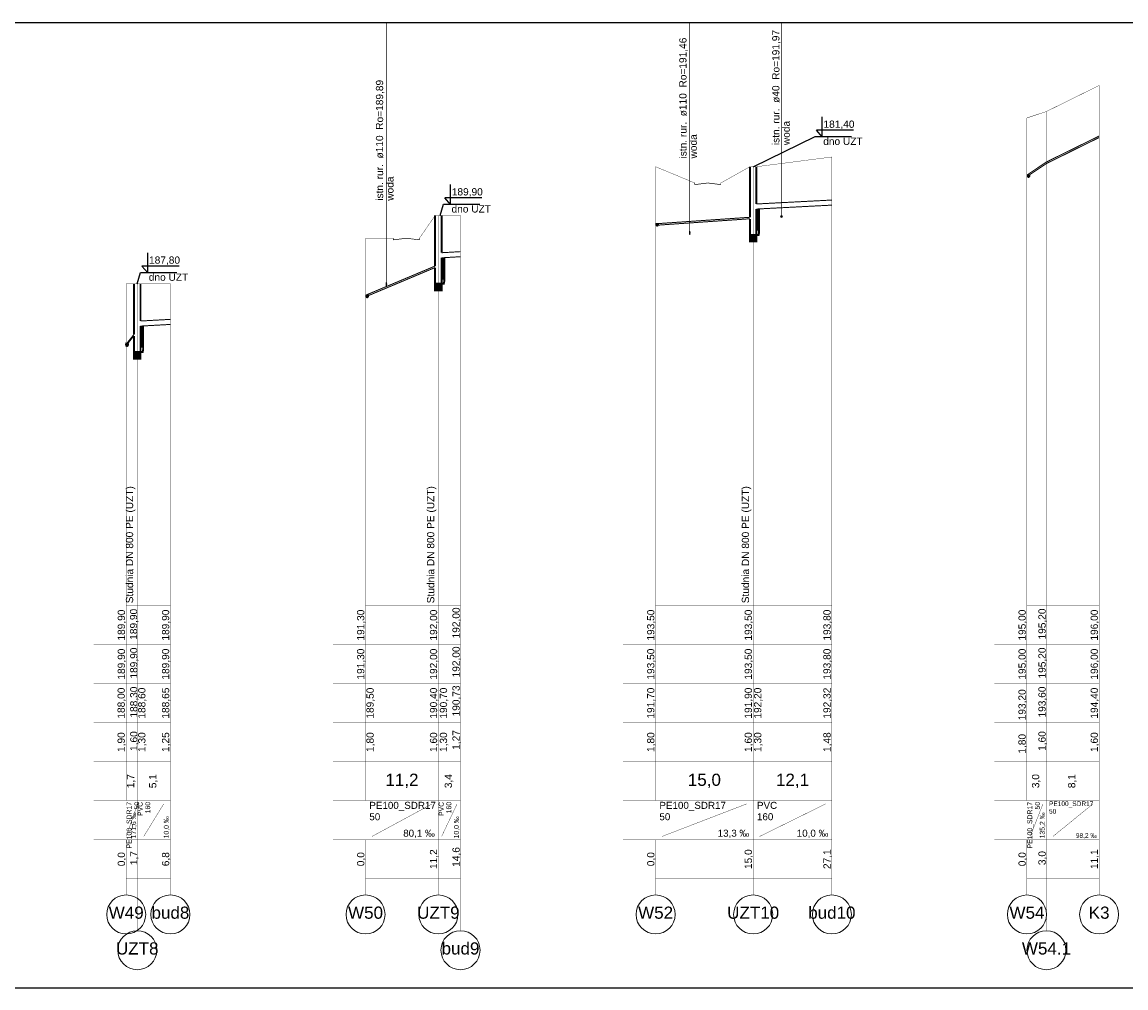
# Model space of a CAD drawing. Header units: inches. Extents: x -156 to 1086, y -12 to 33.
# Tile 22 of 30: x 569 to 603, y -12 to 18. Entities that reach past the tile are written whole.
import ezdxf
from ezdxf.lldxf.tags import DXFTag

# ---------------------------------------------------------------- set-up
doc = ezdxf.new("R2010")
doc.units = ezdxf.units.IN
doc.header["$MEASUREMENT"] = 0
for name, color, linetype, true_color in [('IS_Kolizje', 7, 'SOLID', 0x000000), ('IS_Kolizje_-_opisy', 7, 'SOLID', 0x000000), ('IS_Sieci_na_profilu', 7, 'SOLID', 0x000000), ('IS_Tabelka_profilu', 7, 'SOLID', 0x000000), ('IS_Tabelka_profilu_-_opisy', 7, 'SOLID', 0x000000), ('IS_Teren_proj', 7, 'SOLID', 0x000000)]:
    doc.layers.add(name, color=color, linetype=linetype, true_color=true_color)
tags = doc.linetypes.add('DOT', pattern=[5, 0, -5]).pattern_tags.tags
tags[6:7] = [DXFTag(74, 4), DXFTag(75, 0), DXFTag(340, '0'), DXFTag(46, 0.0), DXFTag(50, 0.0), DXFTag(44, 0.0), DXFTag(45, 0.0)]
tags[4:5] = [DXFTag(74, 4), DXFTag(75, 0), DXFTag(340, '0'), DXFTag(46, 0.0), DXFTag(50, 0.0), DXFTag(44, 0.0), DXFTag(45, 0.0)]
tags = doc.linetypes.add('SOLID', pattern=[10, 10, 0]).pattern_tags.tags
tags[6:7] = [DXFTag(74, 4), DXFTag(75, 0), DXFTag(340, '0'), DXFTag(46, 0.0), DXFTag(50, 0.0), DXFTag(44, 0.0), DXFTag(45, 0.0)]
tags[4:5] = [DXFTag(74, 4), DXFTag(75, 0), DXFTag(340, '0'), DXFTag(46, 0.0), DXFTag(50, 0.0), DXFTag(44, 0.0), DXFTag(45, 0.0)]
pattern_1 = [(37.5, (0, 0), (-0.0006299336, 0.0192682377), [0, -0.0152, 0, -0.017, 0, -0.01625]), (7.5, (0, 0), (0.017697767, 0.0282214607), [0, -0.0082, 0, -0.0137, 0, -0.00525]), (-32.5, (-0.0123, 0), (0.0311414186, 5.659054e-05), [0, -0.005, 0, -0.018, 0, -0.0235]), (-42.5, (-0.0123, 0), (0.030061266, 0.0087767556), [0, -0.0025, 0, -0.0118, 0, -0.0135])]

msp = doc.modelspace()

# ---------------------------------------------------------------- hatches: boundary and pattern name
at = {"layer": 'IS_Kolizje', "ltscale": 0.01}
h = msp.add_hatch(color=256, dxfattribs=at)
edge = h.paths.add_edge_path()
edge.add_ellipse((592.683, 11.967), major_axis=(0.03, 0), ratio=1, start_angle=0, end_angle=360)
h = msp.add_hatch(color=256, dxfattribs=at)
edge = h.paths.add_edge_path()
edge.add_ellipse((589.863, 11.464), major_axis=(0, 0.055), ratio=0.2, start_angle=0, end_angle=360)
h = msp.add_hatch(color=256, dxfattribs=at)
edge = h.paths.add_edge_path()
edge.add_ellipse((580.535, 9.887), major_axis=(0, 0.055), ratio=0.2, start_angle=0, end_angle=360)
at = {"layer": 'IS_Sieci_na_profilu', "ltscale": 0.01}
for points in [[(591.714, 11.4), (591.814, 11.4), (591.914, 11.4), (591.914, 11.2), (591.814, 11.2), (591.714, 11.2)], [(582.034, 9.9), (582.134, 9.9), (582.234, 9.9), (582.234, 9.7), (582.134, 9.7), (582.034, 9.7)], [(572.774, 7.8), (572.874, 7.8), (572.974, 7.8), (572.974, 7.6), (572.874, 7.6), (572.774, 7.6)]]:
    msp.add_hatch(color=256, dxfattribs=at).paths.add_polyline_path(points)
h = msp.add_hatch(dxfattribs=at)
h.set_pattern_fill('AR-SAND', color=256, scale=0.01, style=0)
h.set_pattern_definition(pattern_1)
h.paths.add_polyline_path([(578.7, 8.1), (578.8, 8.1), (578.9, 8.1), (578.8, 8.1)])
h = msp.add_hatch(dxfattribs=at)
h.set_pattern_fill('AR-SAND', color=256, scale=0.01, style=0)
h.set_pattern_definition(pattern_1)
h.paths.add_polyline_path([(591.8, 6.2), (591.9, 6.2), (592, 6.2), (591.9, 6.2)])

# ---------------------------------------------------------------- linework, layer by layer
for p, q in [((441.618, 17.94), (676.823, 17.94)), ((441.618, -11.76), (676.823, -11.76))]:
    msp.add_line(p, q)
for points in [[(593.936, 14.416), (593.936, 15.032)], [(594.898, 14.62), (593.758, 14.62)], [(593.936, 14.416), (593.758, 14.62)], [(591.814, 13.5), (593.716, 14.425), (594.835, 14.425)], [(582.506, 12.335), (582.506, 12.952)], [(582.184, 12), (582.287, 12.344), (583.405, 12.344)], [(583.469, 12.539), (582.328, 12.539)], [(582.506, 12.335), (582.328, 12.539)], [(573.196, 10.235), (573.196, 10.852)], [(572.874, 9.9), (572.977, 10.244), (574.095, 10.244)], [(574.159, 10.439), (573.018, 10.439)], [(573.196, 10.235), (573.018, 10.439)]]:
    msp.add_lwpolyline(points)
at = {"layer": 'IS_Kolizje', "lineweight": 20, "ltscale": 0.01}
for centre, major_axis, ratio in [((592.683, 11.967), (0.03, 0), 1), ((589.863, 11.464), (0, 0.055), 0.2), ((580.535, 9.887), (0, 0.055), 0.2)]:
    msp.add_ellipse(centre, major_axis=major_axis, ratio=ratio, dxfattribs=at)
at = {"layer": 'IS_Kolizje_-_opisy', "ltscale": 0.01, "const_width": 0.02}
for points in [[(580.535, 17.94), (580.535, 9.942)], [(589.863, 17.94), (589.863, 11.519)], [(592.683, 17.94), (592.683, 11.997)], [(590.02, 13), (590.02, 12.95)], [(590.02, 12.95), (590.42, 13)], [(590.42, 13), (590.82, 12.95)], [(590.82, 12.95), (590.82, 13)], [(580.751, 11.3), (580.751, 11.25)], [(580.751, 11.25), (581.151, 11.3)], [(581.151, 11.3), (581.551, 11.25)], [(581.551, 11.25), (581.551, 11.3)]]:
    msp.add_lwpolyline(points, dxfattribs=at)
at = {"layer": 'IS_Sieci_na_profilu', "ltscale": 0.01}
for points, const_width in [([(600.834, 13.646), (602.454, 14.445)], 0.03), ([(600.834, 13.598), (602.454, 14.399)], 0.03), ([(600.234, 13.245), (600.834, 13.646)], 0.03), ([(600.234, 13.198), (600.834, 13.598)], 0.03), ([(591.714, 11.947), (591.714, 13.5)], 0.06), ([(591.914, 12.352), (591.914, 13.5)], 0.06), ([(591.996, 12.204), (591.996, 11.48), (591.98, 11.4), (591.914, 11.4)], 0.06), ([(591.964, 12.203), (591.964, 11.64), (591.948, 11.56), (591.914, 11.56)], 0.06), ([(591.914, 11.4), (591.914, 12.2)], 0.06), ([(591.914, 12.354), (594.234, 12.475)], 0.03), ([(591.914, 12.198), (594.234, 12.319)], 0.03), ([(582.034, 10.447), (582.034, 12)], 0.06), ([(582.234, 10.852), (582.234, 12)], 0.06), ([(588.814, 11.745), (591.714, 11.945)], 0.03), ([(588.814, 11.698), (591.714, 11.899)], 0.03), ([(591.714, 11.4), (591.714, 11.897)], 0.06), ([(591.714, 11.4), (591.814, 11.4), (591.814, 11.4), (591.914, 11.4), (591.914, 11.4), (591.814, 11.4), (591.814, 11.4), (591.714, 11.4)], 0.06), ([(591.714, 11.4), (591.814, 11.4), (591.814, 11.4), (591.914, 11.4), (591.914, 11.2), (591.814, 11.2), (591.814, 11.2), (591.714, 11.2), (591.714, 11.4)], 0.06), ([(582.234, 10.854), (582.814, 10.888)], 0.03), ([(582.316, 10.705), (582.316, 9.98), (582.3, 9.9), (582.234, 9.9)], 0.06), ([(582.284, 10.703), (582.284, 10.14), (582.268, 10.06), (582.234, 10.06)], 0.06), ([(582.234, 9.9), (582.234, 10.7)], 0.06), ([(582.234, 10.698), (582.814, 10.732)], 0.03), ([(579.894, 9.546), (582.034, 10.445)], 0.03), ([(579.894, 9.498), (582.034, 10.399)], 0.03), ([(582.034, 9.9), (582.034, 10.397)], 0.06), ([(572.774, 8.347), (572.774, 9.9)], 0.06), ([(572.974, 8.752), (572.974, 9.9)], 0.06), ([(582.034, 9.9), (582.134, 9.9), (582.134, 9.9), (582.234, 9.9), (582.234, 9.9), (582.134, 9.9), (582.134, 9.9), (582.034, 9.9)], 0.06), ([(582.034, 9.9), (582.134, 9.9), (582.134, 9.9), (582.234, 9.9), (582.234, 9.7), (582.134, 9.7), (582.134, 9.7), (582.034, 9.7), (582.034, 9.9)], 0.06), ([(573.056, 8.605), (573.056, 7.88), (573.04, 7.8), (572.974, 7.8)], 0.06), ([(573.024, 8.603), (573.024, 8.04), (573.008, 7.96), (572.974, 7.96)], 0.06), ([(572.974, 7.8), (572.974, 8.6)], 0.06), ([(572.974, 8.754), (573.894, 8.805)], 0.03), ([(572.974, 8.598), (573.894, 8.649)], 0.03), ([(572.534, 8.046), (572.774, 8.346)], 0.03), ([(572.534, 7.999), (572.774, 8.299)], 0.03), ([(572.774, 7.8), (572.774, 8.297)], 0.06), ([(572.774, 7.8), (572.874, 7.8), (572.874, 7.8), (572.974, 7.8), (572.974, 7.8), (572.874, 7.8), (572.874, 7.8), (572.774, 7.8)], 0.06), ([(572.774, 7.8), (572.874, 7.8), (572.874, 7.8), (572.974, 7.8), (572.974, 7.6), (572.874, 7.6), (572.874, 7.6), (572.774, 7.6), (572.774, 7.8)], 0.06)]:
    msp.add_lwpolyline(points, dxfattribs=dict(at, const_width=const_width))
at = {"layer": 'IS_Sieci_na_profilu', "linetype": 'DOT', "lineweight": 60, "ltscale": 0.01}
for centre, ratio in [((600.284, 13.231), 0.001131), ((588.864, 11.731), 0.008187), ((579.944, 9.532), 0.000317), ((572.562, 8.032), 0.166503)]:
    msp.add_ellipse(centre, major_axis=(0, 0.0315), ratio=ratio, dxfattribs=at)
at = {"layer": 'IS_Tabelka_profilu', "ltscale": 0.01, "const_width": 0.01}
for points in [[(602.454, 16), (602.454, 0)], [(600.234, 15), (600.234, 0)], [(600.234, 0), (600.234, 15)], [(600.834, 15.2), (600.834, 0)], [(600.834, 0), (600.834, 15.2)], [(594.234, 13.8), (594.234, 0)], [(588.814, 13.5), (588.814, 0)], [(588.814, 0), (588.814, 13.5)], [(591.814, 13.5), (591.814, 0)], [(591.814, 0), (591.814, 13.5)], [(582.134, 12), (582.134, 0)], [(582.134, 0), (582.134, 12)], [(582.814, 12), (582.814, 0)], [(579.894, 11.3), (579.894, 0)], [(579.894, 0), (579.894, 11.3)], [(572.534, 9.9), (572.534, 0)], [(572.534, 0), (572.534, 9.9)], [(572.874, 9.9), (572.874, 0)], [(572.874, 0), (572.874, 9.9)], [(573.894, 9.9), (573.894, 0)], [(572.534, 0), (572.534, 1.2)], [(572.874, 0), (572.874, 1.2)], [(573.894, 0), (573.894, 1.2)], [(579.894, 0), (579.894, 1.2)], [(582.134, 0), (582.134, 1.2)], [(582.814, 0), (582.814, 1.2)], [(588.814, 0), (588.814, 1.2)], [(591.814, 0), (591.814, 1.2)], [(594.234, 0), (594.234, 1.2)], [(600.234, 0), (600.234, 1.2)], [(600.834, 0), (600.834, 1.2)], [(602.454, 0), (602.454, 1.2)], [(572.874, -6), (572.534, -6), (572.534, 0), (572.874, 0), (572.874, -6)], [(573.894, -6), (572.874, -6), (572.874, 0), (573.894, 0), (573.894, -6)], [(582.134, -6), (579.894, -6), (579.894, 0), (582.134, 0), (582.134, -6)], [(582.814, -6), (582.134, -6), (582.134, 0), (582.814, 0), (582.814, -6)], [(591.814, -6), (588.814, -6), (588.814, 0), (591.814, 0), (591.814, -6)], [(594.234, -6), (591.814, -6), (591.814, 0), (594.234, 0), (594.234, -6)], [(600.834, -6), (600.234, -6), (600.234, 0), (600.834, 0), (600.834, -6)], [(602.454, -6), (600.834, -6), (600.834, 0), (602.454, 0), (602.454, -6)], [(571.534, -1.2), (572.534, -1.2)], [(572.534, -1.2), (572.874, -1.2)], [(572.874, -1.2), (573.894, -1.2)], [(578.894, -1.2), (579.894, -1.2)], [(579.894, -1.2), (582.134, -1.2)], [(582.134, -1.2), (582.814, -1.2)], [(587.814, -1.2), (588.814, -1.2)], [(588.814, -1.2), (591.814, -1.2)], [(591.814, -1.2), (594.234, -1.2)], [(599.234, -1.2), (600.234, -1.2)], [(600.234, -1.2), (600.834, -1.2)], [(600.834, -1.2), (602.454, -1.2)], [(571.534, -2.4), (572.534, -2.4)], [(572.534, -2.4), (572.874, -2.4)], [(572.874, -2.4), (573.894, -2.4)], [(578.894, -2.4), (579.894, -2.4)], [(579.894, -2.4), (582.134, -2.4)], [(582.134, -2.4), (582.814, -2.4)], [(587.814, -2.4), (588.814, -2.4)], [(588.814, -2.4), (591.814, -2.4)], [(591.814, -2.4), (594.234, -2.4)], [(599.234, -2.4), (600.234, -2.4)], [(600.234, -2.4), (600.834, -2.4)], [(600.834, -2.4), (602.454, -2.4)], [(571.534, -3.6), (572.534, -3.6)], [(572.534, -3.6), (572.874, -3.6)], [(572.874, -3.6), (573.894, -3.6)], [(578.894, -3.6), (579.894, -3.6)], [(579.894, -3.6), (582.134, -3.6)], [(582.134, -3.6), (582.814, -3.6)], [(587.814, -3.6), (588.814, -3.6)], [(588.814, -3.6), (591.814, -3.6)], [(591.814, -3.6), (594.234, -3.6)], [(599.234, -3.6), (600.234, -3.6)], [(600.234, -3.6), (600.834, -3.6)], [(600.834, -3.6), (602.454, -3.6)], [(571.534, -4.8), (572.534, -4.8)], [(572.534, -4.8), (572.874, -4.8)], [(572.874, -4.8), (573.894, -4.8)], [(578.894, -4.8), (579.894, -4.8)], [(579.894, -4.8), (582.134, -4.8)], [(582.134, -4.8), (582.814, -4.8)], [(587.814, -4.8), (588.814, -4.8)], [(588.814, -4.8), (591.814, -4.8)], [(591.814, -4.8), (594.234, -4.8)], [(599.234, -4.8), (600.234, -4.8)], [(600.234, -4.8), (600.834, -4.8)], [(600.834, -4.8), (602.454, -4.8)], [(571.534, -6), (572.534, -6)], [(572.534, -6), (572.874, -6)], [(572.874, -7.2), (572.874, -6)], [(572.874, -6), (573.894, -6)], [(573.894, -7.2), (573.894, -6)], [(578.894, -6), (579.894, -6)], [(579.894, -6), (582.134, -6)], [(582.134, -7.2), (582.134, -6)], [(582.134, -6), (582.814, -6)], [(582.814, -7.2), (582.814, -6)], [(587.814, -6), (588.814, -6)], [(588.814, -6), (591.814, -6)], [(591.814, -7.2), (591.814, -6)], [(591.814, -6), (594.234, -6)], [(594.234, -7.2), (594.234, -6)], [(599.234, -6), (600.234, -6)], [(600.234, -6), (600.834, -6)], [(600.834, -7.2), (600.834, -6)], [(600.834, -6), (602.454, -6)], [(602.454, -7.2), (602.454, -6)], [(571.534, -7.2), (572.534, -7.2)], [(572.874, -8.4), (572.534, -8.4), (572.534, -7.2), (572.874, -7.2), (572.874, -8.4)], [(572.534, -7.2), (572.874, -7.2)], [(573.894, -8.4), (572.874, -8.4), (572.874, -7.2), (573.894, -7.2), (573.894, -8.4)], [(572.874, -7.2), (573.894, -7.2)], [(578.894, -7.2), (579.894, -7.2)], [(582.134, -8.4), (579.894, -8.4), (579.894, -7.2), (582.134, -7.2), (582.134, -8.4)], [(579.894, -7.2), (582.134, -7.2)], [(582.814, -8.4), (582.134, -8.4), (582.134, -7.2), (582.814, -7.2), (582.814, -8.4)], [(582.134, -7.2), (582.814, -7.2)], [(587.814, -7.2), (588.814, -7.2)], [(591.814, -8.4), (588.814, -8.4), (588.814, -7.2), (591.814, -7.2), (591.814, -8.4)], [(588.814, -7.2), (591.814, -7.2)], [(594.234, -8.4), (591.814, -8.4), (591.814, -7.2), (594.234, -7.2), (594.234, -8.4)], [(591.814, -7.2), (594.234, -7.2)], [(599.234, -7.2), (600.234, -7.2)], [(600.834, -8.4), (600.234, -8.4), (600.234, -7.2), (600.834, -7.2), (600.834, -8.4)], [(600.234, -7.2), (600.834, -7.2)], [(602.454, -8.4), (600.834, -8.4), (600.834, -7.2), (602.454, -7.2), (602.454, -8.4)], [(600.834, -7.2), (602.454, -7.2)], [(572.534, -8.4), (572.874, -8.4)], [(572.874, -8.4), (573.894, -8.4)], [(579.894, -8.4), (582.134, -8.4)], [(582.134, -8.4), (582.814, -8.4)], [(588.814, -8.4), (591.814, -8.4)], [(591.814, -8.4), (594.234, -8.4)], [(600.234, -8.4), (600.834, -8.4)], [(600.834, -8.4), (602.454, -8.4)]]:
    msp.add_lwpolyline(points, dxfattribs=at)
at = {"layer": 'IS_Tabelka_profilu_-_opisy', "ltscale": 0.01, "const_width": 0.01}
for points in [[(572.534, -7.1), (572.884, -6.1)], [(573.074, -7.1), (573.687, -6.1)], [(580.094, -7.1), (581.942, -6.1)], [(582.234, -7.1), (582.709, -6.1)], [(589.014, -7.1), (591.612, -6.1)], [(592.014, -7.1), (594.043, -6.1)], [(600.334, -7.1), (600.726, -6.1)], [(601.034, -7.1), (602.263, -6.1)], [(572.534, -8.9), (572.534, -8.4)], [(572.874, -10), (572.874, -8.4)], [(573.894, -8.9), (573.894, -8.4)], [(579.894, -8.9), (579.894, -8.4)], [(582.134, -8.9), (582.134, -8.4)], [(582.814, -10), (582.814, -8.4)], [(588.814, -8.9), (588.814, -8.4)], [(591.814, -8.9), (591.814, -8.4)], [(594.234, -8.9), (594.234, -8.4)], [(600.234, -8.9), (600.234, -8.4)], [(600.834, -10), (600.834, -8.4)], [(602.454, -8.9), (602.454, -8.4)]]:
    msp.add_lwpolyline(points, dxfattribs=at)
at = {"layer": 'IS_Tabelka_profilu_-_opisy', "lineweight": 9, "ltscale": 0.01}
for centre in [(572.534, -9.5), (573.894, -9.5), (579.894, -9.5), (582.134, -9.5), (588.814, -9.5), (591.814, -9.5), (594.234, -9.5), (600.234, -9.5), (602.454, -9.5), (572.874, -10.6), (582.814, -10.6), (600.834, -10.6)]:
    msp.add_ellipse(centre, major_axis=(0.6, 0), ratio=1, dxfattribs=at)
at = {"layer": 'IS_Teren_proj', "ltscale": 0.01, "const_width": 0.01}
for points in [[(600.834, 15.2), (602.454, 16)], [(600.234, 15), (600.834, 15.2)], [(591.914, 13.5), (594.234, 13.8)], [(588.814, 13.5), (590.02, 13)], [(590.82, 13), (591.714, 13.5)], [(591.714, 13.5), (591.814, 13.5)], [(591.814, 13.5), (591.914, 13.5)], [(581.551, 11.3), (582.034, 12)], [(582.034, 12), (582.134, 12)], [(582.134, 12), (582.234, 12)], [(582.234, 12), (582.814, 12)], [(579.894, 11.3), (580.751, 11.3)], [(572.534, 9.9), (572.774, 9.9)], [(572.774, 9.9), (572.874, 9.9)], [(572.874, 9.9), (572.974, 9.9)], [(572.974, 9.9), (573.894, 9.9)]]:
    msp.add_lwpolyline(points, dxfattribs=at)

# ---------------------------------------------------------------- texts
at = {"layer": 'IS_Kolizje_-_opisy', "ltscale": 0.01, "char_height": 0.2232, "attachment_point": 7, "rotation": 90}
for s, insert in [('\\fArial|b0|i0;istn. rur.  ø110  Ro=191,46', (589.806, 13.753)), ('\\fArial|b0|i0;istn. rur.  ø40  Ro=191,97', (592.664, 14.164)), ('\\fArial|b0|i0;istn. rur.  ø110  Ro=189,89', (580.477, 12.454)), ('\\fArial|b0|i0;woda', (592.944, 14.164)), ('\\fArial|b0|i0;woda', (590.086, 13.753)), ('\\fArial|b0|i0;woda', (580.757, 12.454))]:
    msp.add_mtext(s, dxfattribs=dict(at, insert=insert))
at = {"layer": 'IS_Tabelka_profilu_-_opisy', "ltscale": 0.01}
for s, insert, char_height, attachment_point in [('{\\fArial|b0|i0|c238|p34;181,40}', (594.453, 14.656), 0.2232, 8), ('{\\fArial|b0|i0|c238|p34;dno UZT}', (594.575, 14.168), 0.2232, 8), ('{\\fArial|b0|i0|c238|p34;189,90}', (583.023, 12.575), 0.2232, 8), ('{\\fArial|b0|i0|c238|p34;dno UZT}', (583.145, 12.088), 0.2232, 8), ('{\\fArial|b0|i0|c238|p34;187,80}', (573.713, 10.475), 0.2232, 8), ('{\\fArial|b0|i0|c238|p34;dno UZT}', (573.835, 9.988), 0.2232, 8), ('\\fArial|b0|i0;11,2', (581.014, -5.614), 0.3744, 8), ('\\fArial|b0|i0;15,0', (590.314, -5.614), 0.3744, 8), ('\\fArial|b0|i0;12,1', (593.024, -5.614), 0.3744, 8), ('\\fArial|b0|i0;PE100_SDR17', (580.011, -6.036), 0.216, 1), ('\\fArial|b0|i0;PE100_SDR17', (588.931, -6.036), 0.216, 1), ('{\\fArial|b0|i0|c238|p34;PVC}', (591.931, -6.036), 0.216, 1), ('\\fArial|b0|i0;PE100_SDR17', (600.912, -6.022), 0.144, 1), ('{\\fArial|b0|i0|c238|p34;50}', (580.011, -6.386), 0.216, 1), ('{\\fArial|b0|i0|c238|p34;50}', (588.931, -6.386), 0.216, 1), ('{\\fArial|b0|i0|c238|p34;160}', (591.931, -6.386), 0.216, 1), ('{\\fArial|b0|i0|c238|p34;50}', (600.912, -6.255), 0.144, 1), ('\\fArial|b0|i0;80,1 ‰', (582.025, -7.15), 0.216, 9), ('\\fArial|b0|i0;13,3 ‰', (591.695, -7.15), 0.216, 9), ('\\fArial|b0|i0;10,0 ‰', (594.127, -7.15), 0.216, 9), ('\\fArial|b0|i0;98,2 ‰', (602.386, -7.171), 0.144, 9), ('\\fArial|b0|i0;W49', (572.534, -9.258), 0.3744, 2), ('\\fArial|b0|i0;bud8', (573.894, -9.258), 0.3744, 2), ('\\fArial|b0|i0;W50', (579.894, -9.258), 0.3744, 2), ('\\fArial|b0|i0;UZT9', (582.134, -9.258), 0.3744, 2), ('\\fArial|b0|i0;W52', (588.814, -9.258), 0.3744, 2), ('\\fArial|b0|i0;UZT10', (591.814, -9.258), 0.3744, 2), ('\\fArial|b0|i0;bud10', (594.234, -9.258), 0.3744, 2), ('\\fArial|b0|i0;W54', (600.234, -9.258), 0.3744, 2), ('\\fArial|b0|i0;K3', (602.454, -9.258), 0.3744, 2), ('\\fArial|b0|i0;UZT8', (572.874, -10.358), 0.3744, 2), ('\\fArial|b0|i0;bud9', (582.814, -10.358), 0.3744, 2), ('\\fArial|b0|i0;W54.1', (600.834, -10.358), 0.3744, 2)]:
    msp.add_mtext(s, dxfattribs=dict(at, insert=insert, char_height=char_height, attachment_point=attachment_point))
at = {"layer": 'IS_Tabelka_profilu_-_opisy', "ltscale": 0.01, "rotation": 90}
for s, insert, char_height, attachment_point in [('{\\fArial|b0|i0|c238|p34;Studnia DN 800 PE (UZT)}', (572.815, 0.071), 0.2232, 7), ('{\\fArial|b0|i0|c238|p34;Studnia DN 800 PE (UZT)}', (582.075, 0.071), 0.2232, 7), ('{\\fArial|b0|i0|c238|p34;Studnia DN 800 PE (UZT)}', (591.755, 0.071), 0.2232, 7), ('\\fArial|b0|i0;189,90', (572.538, -0.6), 0.2232, 8), ('\\fArial|b0|i0;189,90', (572.914, -0.575), 0.2232, 8), ('\\fArial|b0|i0;189,90', (573.898, -0.6), 0.2232, 8), ('\\fArial|b0|i0;191,30', (579.898, -0.6), 0.2232, 8), ('\\fArial|b0|i0;192,00', (582.138, -0.6), 0.2232, 8), ('\\fArial|b0|i0;192,00', (582.831, -0.532), 0.2232, 8), ('\\fArial|b0|i0;193,50', (588.818, -0.6), 0.2232, 8), ('\\fArial|b0|i0;193,50', (591.818, -0.6), 0.2232, 8), ('\\fArial|b0|i0;193,80', (594.238, -0.6), 0.2232, 8), ('\\fArial|b0|i0;195,00', (600.238, -0.6), 0.2232, 8), ('\\fArial|b0|i0;195,20', (600.851, -0.566), 0.2232, 8), ('\\fArial|b0|i0;196,00', (602.458, -0.6), 0.2232, 8), ('\\fArial|b0|i0;189,90', (572.538, -1.8), 0.2232, 8), ('\\fArial|b0|i0;189,90', (572.921, -1.768), 0.2232, 8), ('\\fArial|b0|i0;189,90', (573.898, -1.8), 0.2232, 8), ('\\fArial|b0|i0;191,30', (579.898, -1.8), 0.2232, 8), ('\\fArial|b0|i0;192,00', (582.138, -1.8), 0.2232, 8), ('\\fArial|b0|i0;192,00', (582.831, -1.732), 0.2232, 8), ('\\fArial|b0|i0;193,50', (588.818, -1.8), 0.2232, 8), ('\\fArial|b0|i0;193,50', (591.818, -1.8), 0.2232, 8), ('\\fArial|b0|i0;193,80', (594.238, -1.8), 0.2232, 8), ('\\fArial|b0|i0;195,00', (600.238, -1.8), 0.2232, 8), ('\\fArial|b0|i0;195,20', (600.851, -1.766), 0.2232, 8), ('\\fArial|b0|i0;196,00', (602.458, -1.8), 0.2232, 8), ('\\fArial|b0|i0;188,00', (572.532, -3), 0.2232, 8), ('\\fArial|b0|i0;188,30', (572.921, -2.968), 0.2232, 8), ('\\fArial|b0|i0;188,60', (572.902, -3), 0.2232, 2), ('\\fArial|b0|i0;188,65', (573.898, -3), 0.2232, 8), ('\\fArial|b0|i0;189,50', (579.922, -3), 0.2232, 2), ('\\fArial|b0|i0;190,40', (582.138, -3), 0.2232, 8), ('\\fArial|b0|i0;190,70', (582.443, -3), 0.2232, 8), ('\\fArial|b0|i0;190,73', (582.831, -2.932), 0.2232, 8), ('\\fArial|b0|i0;191,70', (588.818, -3), 0.2232, 8), ('\\fArial|b0|i0;191,90', (591.818, -3), 0.2232, 8), ('\\fArial|b0|i0;192,20', (591.842, -3), 0.2232, 2), ('\\fArial|b0|i0;192,32', (594.238, -3), 0.2232, 8), ('\\fArial|b0|i0;193,20', (600.237, -3.051), 0.2232, 8), ('\\fArial|b0|i0;193,60', (600.851, -2.966), 0.2232, 8), ('\\fArial|b0|i0;194,40', (602.458, -3), 0.2232, 8), ('\\fArial|b0|i0;1,90', (572.532, -4.2), 0.2232, 8), ('\\fArial|b0|i0;1,60', (572.921, -4.168), 0.2232, 8), ('\\fArial|b0|i0;1,30', (572.902, -4.2), 0.2232, 2), ('\\fArial|b0|i0;1,25', (573.898, -4.2), 0.2232, 8), ('\\fArial|b0|i0;1,80', (579.922, -4.2), 0.2232, 2), ('\\fArial|b0|i0;1,60', (582.138, -4.2), 0.2232, 8), ('\\fArial|b0|i0;1,30', (582.443, -4.2), 0.2232, 8), ('\\fArial|b0|i0;1,27', (582.831, -4.132), 0.2232, 8), ('\\fArial|b0|i0;1,80', (588.818, -4.2), 0.2232, 8), ('\\fArial|b0|i0;1,60', (591.818, -4.2), 0.2232, 8), ('\\fArial|b0|i0;1,30', (591.842, -4.2), 0.2232, 2), ('\\fArial|b0|i0;1,48', (594.238, -4.2), 0.2232, 8), ('\\fArial|b0|i0;1,80', (600.237, -4.251), 0.2232, 8), ('\\fArial|b0|i0;1,60', (600.851, -4.166), 0.2232, 8), ('\\fArial|b0|i0;1,60', (602.458, -4.2), 0.2232, 8), ('\\fArial|b0|i0;1,7', (572.822, -5.4), 0.2232, 8), ('\\fArial|b0|i0;5,1', (573.502, -5.4), 0.2232, 8), ('\\fArial|b0|i0;3,4', (582.592, -5.4), 0.2232, 8), ('\\fArial|b0|i0;3,0', (600.652, -5.4), 0.2232, 8), ('\\fArial|b0|i0;8,1', (601.762, -5.4), 0.2232, 8), ('\\fArial|b0|i0;PE100_SDR17', (572.546, -6.038), 0.1512, 3), ('{\\fArial|b0|i0|c238|p34;50}', (572.78, -6.038), 0.1512, 3), ('{\\fArial|b0|i0|c238|p34;PVC}', (572.886, -6.038), 0.1512, 3), ('{\\fArial|b0|i0|c238|p34;160}', (573.12, -6.038), 0.1512, 3), ('{\\fArial|b0|i0|c238|p34;PVC}', (582.146, -6.038), 0.1512, 3), ('{\\fArial|b0|i0|c238|p34;160}', (582.38, -6.038), 0.1512, 3), ('\\fArial|b0|i0;PE100_SDR17', (600.246, -6.038), 0.1512, 3), ('{\\fArial|b0|i0|c238|p34;50}', (600.48, -6.038), 0.1512, 3), ('\\fArial|b0|i0;171,6 ‰', (572.867, -7.162), 0.1512, 7), ('\\fArial|b0|i0;135,2 ‰', (600.809, -7.162), 0.1512, 7), ('\\fArial|b0|i0;10,0 ‰', (573.87, -7.162), 0.1512, 7), ('\\fArial|b0|i0;10,0 ‰', (582.792, -7.162), 0.1512, 7), ('\\fArial|b0|i0;14,6', (582.831, -7.732), 0.2232, 8), ('\\fArial|b0|i0;0,0', (572.538, -7.8), 0.2232, 8), ('\\fArial|b0|i0;1,7', (572.921, -7.768), 0.2232, 8), ('\\fArial|b0|i0;6,8', (573.898, -7.8), 0.2232, 8), ('\\fArial|b0|i0;0,0', (579.898, -7.8), 0.2232, 8), ('\\fArial|b0|i0;11,2', (582.138, -7.8), 0.2232, 8), ('\\fArial|b0|i0;0,0', (588.818, -7.8), 0.2232, 8), ('\\fArial|b0|i0;15,0', (591.818, -7.8), 0.2232, 8), ('\\fArial|b0|i0;27,1', (594.238, -7.8), 0.2232, 8), ('\\fArial|b0|i0;0,0', (600.238, -7.8), 0.2232, 8), ('\\fArial|b0|i0;3,0', (600.851, -7.766), 0.2232, 8), ('\\fArial|b0|i0;11,1', (602.458, -7.8), 0.2232, 8)]:
    msp.add_mtext(s, dxfattribs=dict(at, insert=insert, char_height=char_height, attachment_point=attachment_point))

doc.saveas('drawing.dxf')
